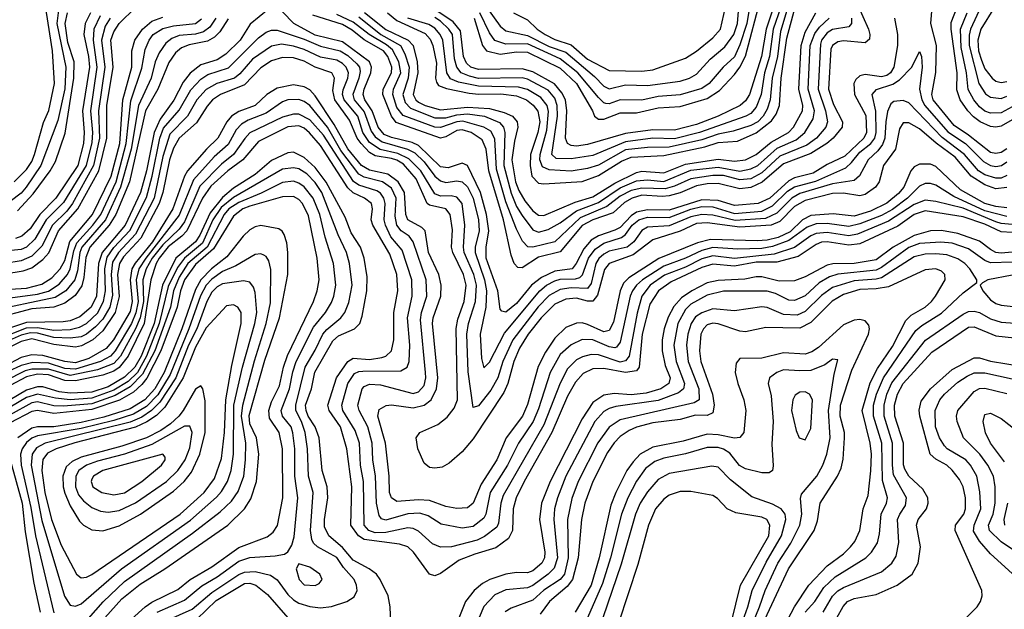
# Model space of a CAD drawing. Header units: inches. Extents: x 884549 to 1028252, y 526810 to 653624.
# Tile 242 of 256: x 911785 to 915401, y 600441 to 602605. Entities that reach past the tile are written whole.
import ezdxf

# ---------------------------------------------------------------- set-up
doc = ezdxf.new("R2010")
doc.units = ezdxf.units.IN
doc.header["$MEASUREMENT"] = 0
doc.layers.add('A9610', color=7, linetype='Continuous')

msp = doc.modelspace()

# ---------------------------------------------------------------- linework, layer by layer
at = {"layer": 'A9610', "color": 5}
for points, elevation in [([(911764.7, 602010), (911810, 602054.5), (911830, 602084.5), (911839.3, 602110), (911872.6, 602227.4), (911891.6, 602271.6), (911912.4, 602370), (911905, 602490), (911877.1, 602670), (911838.9, 602750), (911822.8, 602822.9), (911820.7, 602870), (911843.3, 602996.7), (911936.3, 603263.7), (911944.3, 603335.7), (911942.4, 603410), (911911.4, 603530), (911884.1, 603610), (911879.3, 603659.3), (911871, 603671), (911830, 603668), (911650, 603696.4)], 2340), ([(914839.5, 602710), (914901.9, 602570), (914907.7, 602550), (914906.3, 602533.7), (914890, 602519.7), (914810, 602526.6), (914790, 602523.8), (914770, 602510.3), (914764.1, 602495.9), (914755.1, 602350), (914773.3, 602293.3), (914807, 602230), (914805.5, 602210), (914772.9, 602170), (914749.5, 602150), (914690, 602114), (914590, 602075.2), (914511.2, 602008.8), (914470, 601989.3), (914430, 601983.7), (914350, 602003.2), (914310, 602002.1), (914270, 601995.2), (914210, 601969.7), (914170, 601958.5), (914144.3, 601955.7), (914070, 601960.9), (914033.9, 601950), (914006.6, 601933.4), (913964.1, 601895.9), (913890, 601870), (913850, 601849.4), (913770, 601753.3), (913690, 601733.5), (913630, 601694.3), (913614.9, 601694.9), (913600.6, 601710), (913590, 601740.9), (913562, 601870), (913507.2, 602050), (913498.4, 602130), (913483.1, 602163.1), (913442.7, 602190), (913410, 602200.3), (913390, 602197.7), (913350, 602174.1), (913329.8, 602170.2), (913167.9, 602227.9), (913150.1, 602250.1), (913118.4, 602330), (913120, 602350), (913150.1, 602410), (913151.1, 602430), (913136.6, 602470), (913121.1, 602490), (913050.2, 602530.2), (913005.7, 602565.8), (912970, 602586.9), (912861.5, 602621.5)], 2580), ([(911932.9, 602690), (911921.2, 602590), (911953.8, 602430), (911950.5, 602350.5), (911925.4, 602234.6), (911862.6, 602070), (911809.1, 601990), (911790, 601968.2), (911750, 601937.5)], 2360), ([(913453.8, 602610), (913484, 602510), (913498.8, 602490), (913550, 602478.5), (913610, 602486.5), (913650, 602485.4), (913770, 602426.6), (913829.9, 602369.9), (913889, 602270), (913896.1, 602250), (913910, 602239.2), (913930, 602240), (913990, 602262.5), (914050, 602262.8), (914130, 602281.6), (914210, 602285.7), (914310, 602315.8), (914355.5, 602344.5), (914410, 602402.9), (914430, 602430.3), (914450, 602470.9), (914508.1, 602690)], 2380), ([(912697.5, 602642.5), (912631.7, 602588.3), (912594.4, 602530), (912542.5, 602477.5), (912510, 602457.2), (912450, 602438.9), (912411.4, 602408.6), (912385, 602375), (912350.7, 602309.3), (912300.2, 602239.8), (912278.1, 602190), (912250.3, 602049.7), (912228.3, 601970), (912172.6, 601850), (912087.3, 601750), (912074.7, 601710), (912067, 601590), (912047.6, 601550), (912005.4, 601514.6), (911970, 601499.7), (911944.5, 601495.5), (911810, 601492.8), (911690, 601454.6)], 2620), ([(911730, 601671.9), (911797.5, 601682.5), (911830, 601693.8), (911870, 601724.1), (911891.5, 601748.5), (911926.8, 601830), (911998.8, 601910), (912075.3, 602050), (912104.4, 602170), (912105.4, 602290), (912128.7, 602430), (912119.7, 602530), (912130, 602560.1), (912150, 602590.5), (912210, 602649.5)], 2480), ([(913135.3, 602630), (913170, 602601.9), (913274.4, 602554.4), (913292.9, 602532.9), (913302.4, 602510), (913315.3, 602444.7), (913312.3, 602390), (913315, 602375), (913323.5, 602363.5), (913352.6, 602352.6), (913435.5, 602335.5), (913471.2, 602331.2), (913551.9, 602331.9), (913610, 602324.6), (913646.4, 602310), (913671.1, 602291.1), (913688.3, 602268.3), (913694.6, 602230), (913687.9, 602190), (913660.9, 602110), (913659.2, 602070), (913665.9, 602030), (913690, 602004.9), (913710, 602002.3), (913850, 602010.2), (913910, 602032.7), (913994.6, 602085.4), (914030, 602100.1), (914150, 602105.6), (914301.4, 602138.6), (914350, 602153.4), (914420.8, 602159.2), (914490, 602189.4), (914546.5, 602233.5), (914562.5, 602257.5), (914575.9, 602290), (914581.2, 602390), (914602.7, 602537.3), (914633.4, 602650)], 2480), ([(914605.7, 602650), (914578.7, 602561.3), (914567.4, 602470), (914548.9, 602390), (914541.5, 602310), (914530, 602276.4), (914515, 602250), (914495.8, 602230), (914470, 602215.7), (914404.8, 602195.2), (914350, 602184.8), (914290, 602163.3), (914170, 602136.9), (914090, 602135.5), (914010, 602126.8), (913910, 602070.6), (913870, 602057.9), (913810, 602048.9), (913730, 602053.3), (913705.2, 602065.2), (913695.7, 602090), (913696.2, 602110), (913721.3, 602198.7), (913727.3, 602267.3), (913722, 602290), (913699, 602319), (913650, 602347.9), (913617.3, 602357.3), (913470, 602360.3), (913395.9, 602375.9), (913367.5, 602387.5), (913353.9, 602410), (913339, 602530), (913329.4, 602550), (913310, 602573), (913287.1, 602587.1), (913210, 602610.6)], 2460), ([(914579.8, 602650), (914552.5, 602570), (914538.3, 602470), (914520, 602410), (914507.6, 602330), (914490, 602283.1), (914470, 602259.9), (914452.1, 602250), (914282.1, 602190), (914190, 602167.3), (914110, 602169.2), (914010, 602156.3), (913890, 602106.8), (913810, 602093.5), (913755.6, 602095.6), (913739.6, 602110), (913759.4, 602250), (913759.3, 602290), (913750, 602316.8), (913726.1, 602346.1), (913650, 602386.4), (913630, 602391.6), (913470, 602389.2), (913436.8, 602396.8), (913406, 602410), (913390.6, 602430.6), (913381.5, 602461.5), (913374.4, 602550), (913361.1, 602570), (913330, 602599.1), (913310, 602613.1)], 2440), ([(914553.9, 602650), (914526.6, 602570), (914509.1, 602470), (914464.6, 602330), (914450, 602306.3), (914430.5, 602289.5), (914350, 602250.5), (914270, 602220.1), (914190, 602199.1), (914110, 602200.1), (914010, 602187.1), (913870, 602146.5), (913830, 602140.6), (913810, 602142.4), (913796.6, 602150), (913789.2, 602169.2), (913794.6, 602270), (913788.9, 602310), (913776.1, 602336.1), (913749, 602369), (913670, 602412.8), (913630, 602424.7), (913470, 602421.9), (913441.9, 602430), (913425.4, 602445.4), (913414.2, 602470), (913403.2, 602563.2), (913377, 602597), (913310, 602641.5)], 2420), ([(914465, 602650), (914455.6, 602590), (914430, 602511.9), (914410, 602468.1), (914368.2, 602430), (914317.2, 602370), (914290, 602352.1), (914210, 602328.5), (914130, 602323), (914070, 602309.5), (913990.5, 602310.5), (913950, 602295.3), (913937.3, 602297.3), (913930, 602299.1), (913910, 602318.6), (913834.8, 602410), (913770, 602460.4), (913650, 602515.9), (913570, 602514.2), (913530, 602528.2), (913510, 602556.1), (913475.3, 602630)], 2360), ([(913499.6, 602650), (913550, 602581.2), (913570, 602563.8), (913650, 602546.6), (913730, 602506.6), (913790, 602485), (913896.3, 602396.3), (913930, 602360.1), (913950, 602350.6), (914010, 602366), (914090, 602362.9), (914210, 602378.7), (914245, 602390), (914270, 602405.2), (914320.4, 602459.6), (914374.7, 602505.3), (914407.1, 602550), (914420.9, 602590), (914425.6, 602650)], 2340), ([(913598.9, 602630), (913650, 602604.1), (913685.6, 602570), (913714.6, 602550), (913750, 602531.8), (913810, 602511.8), (913870, 602460.2), (913950, 602417.9), (914070, 602415.9), (914110, 602421), (914230, 602463.6), (914270, 602488.9), (914330, 602538.4), (914358.8, 602570), (914376.6, 602650)], 2320), ([(915410, 602130.2), (915390, 602117), (915370, 602113.1), (915350, 602117.1), (915270, 602181.4), (915216.4, 602216.4), (915139.6, 602310), (915134.6, 602330), (915149.6, 602410.4), (915151.4, 602510), (915131, 602590), (915136.2, 602650)], 2620), ([(915430, 602237.1), (915390, 602213.8), (915370, 602209.7), (915350, 602212.3), (915312.2, 602230), (915288.4, 602248.5), (915267.1, 602270), (915238.8, 602310), (915227.1, 602347.1), (915227.6, 602410), (915205.5, 602570), (915206.3, 602593.7), (915227.4, 602650)], 2580), ([(915322.9, 602670), (915276.9, 602570), (915271.8, 602548.2), (915271.6, 602510), (915307, 602370), (915331.9, 602331.9), (915350, 602320.1), (915390, 602315.9), (915410, 602323.6)], 2540), ([(915365.2, 602650), (915314.3, 602570), (915303.4, 602530), (915306.1, 602490), (915316.6, 602456.6), (915330, 602424.1), (915356.3, 602390), (915370, 602379.2), (915390, 602373.7), (915410, 602378)], 2520), ([(912505, 602610), (912483, 602577), (912460, 602560), (912430, 602552), (912370, 602546), (912343.9, 602536.1), (912321.6, 602518.5), (912296.9, 602483.1), (912282.6, 602450), (912267.3, 602390), (912220.8, 602290), (912194.7, 602130), (912155.2, 601990), (912099.5, 601870), (912012.9, 601770), (912006.1, 601750), (911997.6, 601682.4), (911987.2, 601650), (911954.3, 601610), (911915.3, 601584.7), (911670, 601533.6)], 2560), ([(912550, 602608), (912519.4, 602560.6), (912499.9, 602540.1), (912474.7, 602525.3), (912407.2, 602512.8), (912378.5, 602501.5), (912356.7, 602483.3), (912332.1, 602447.9), (912292.6, 602350), (912247.4, 602270), (912187.7, 602010), (912138, 601890), (912113.3, 601850), (912042.4, 601770), (912028.2, 601731.7), (912020.9, 601659.1), (912012.5, 601627.5), (911988, 601592), (911950, 601563.8), (911910.2, 601549.8), (911830, 601543.4), (911690, 601507.1)], 2580), ([(912080.7, 602619.3), (912057.4, 602570), (912054.5, 602530), (912067.9, 602430), (912044.4, 602270), (912051.7, 602190), (912050, 602153.7), (912029, 602070), (911946.2, 601933.8), (911881.8, 601870), (911841, 601799), (911810, 601770), (911790, 601761.6), (911730, 601755.3)], 2440), ([(912117.6, 602610), (912099.1, 602580.9), (912085.1, 602530), (912097.1, 602430), (912074.5, 602270), (912078.5, 602170), (912055.9, 602070), (911979.2, 601930), (911957.7, 601902.3), (911904.9, 601850), (911866.3, 601773.7), (911830, 601737.3), (911790, 601719.5), (911730, 601709.6)], 2460), ([(911750, 601616.3), (911810, 601619.2), (911866.4, 601633.6), (911902.5, 601657.5), (911933.9, 601690), (911950, 601721.5), (911969.5, 601790.5), (912051.8, 601890), (912121.1, 602030), (912152.4, 602150), (912163.9, 602310), (912196.1, 602430), (912197, 602490), (912207.7, 602530), (912235.6, 602570), (912270, 602598.8), (912310, 602613.5)], 2520), ([(911750, 601583.4), (911850, 601597.9), (911891.2, 601608.8), (911930, 601634.4), (911960.9, 601670), (911970.6, 601690), (911983.4, 601756.6), (911994.7, 601785.3), (912053.3, 601850), (912083, 601890), (912138.8, 602010), (912176.2, 602150), (912193, 602307), (912233, 602427), (912245.3, 602494.7), (912260.2, 602530), (912275.6, 602550), (912310, 602572), (912350, 602582.2), (912430, 602590.9), (912452.6, 602607.4)], 2540), ([(912044.8, 602630), (912024.9, 602590), (912020.3, 602550), (912038, 602470), (912041.6, 602430), (912015.4, 602270), (912021.9, 602190), (912019.5, 602150), (911998.4, 602070), (911918, 601950), (911858.4, 601890), (911822.7, 601837.3), (911793.2, 601810), (911770, 601801.8)], 2420), ([(911776.6, 601903.4), (911833.9, 601966.1), (911896.4, 602050), (911915.9, 602084.1), (911951.4, 602188.6), (911983.3, 602390), (911984.4, 602450), (911961.2, 602521.2), (911951.7, 602590), (911960.8, 602630)], 2380), ([(914997.3, 602610), (915009, 602550), (915008.4, 602510), (914995.1, 602430), (914982.8, 602410), (914970, 602400.3), (914950, 602394.9), (914890, 602403), (914870, 602398.7), (914855.5, 602384.5), (914848.8, 602370), (914850.6, 602330), (914892.9, 602252.9), (914894.3, 602190), (914885.2, 602170), (914815.7, 602104.3), (914750, 602072.9), (914698.6, 602041.4), (914630, 602023.9), (914610, 602013.5), (914540.4, 601950), (914496.4, 601930), (914410, 601922.3), (914350, 601940.7), (914290, 601943.7), (914170, 601905.6), (914090, 601906.8), (914050, 601898.4), (914030, 601884.7), (913990, 601842.5), (913970, 601831.6), (913910, 601811.9), (913884.2, 601795.8), (913856.2, 601763.8), (913829.1, 601710), (913814.2, 601690), (913750, 601681.3), (913701.2, 601658.8), (913664.3, 601630), (913610, 601562.7), (913570, 601531.8), (913555.5, 601535.5), (913550, 601542.3), (913540.8, 601610), (913497.9, 601730), (913497.8, 601770), (913507.3, 601830), (913499.5, 601890), (913476.6, 601970), (913430, 602069.9), (913410, 602077.7), (913358.8, 602061.2), (913330, 602064.8), (913250, 602142.4), (913225.9, 602154.1), (913150, 602172.1), (913123.8, 602183.7), (913101, 602210), (913079.6, 602270), (913052.7, 602310), (913046.8, 602330), (913050.3, 602350), (913074.9, 602410), (913076.8, 602430), (913069.7, 602450), (912970, 602523.1), (912870, 602547.6), (912791.8, 602590), (912750, 602633.6)], 2620), ([(914839.4, 602610), (914840.3, 602590), (914830, 602578.5), (914770, 602569), (914750, 602556.8), (914730, 602530), (914725.3, 602514.7), (914717.5, 602350), (914744.5, 602270), (914752.2, 602230), (914745.1, 602210), (914711.6, 602170), (914675.7, 602144.3), (914576.7, 602103.3), (914510, 602042.6), (914470, 602021.1), (914430, 602016.7), (914370, 602032.8), (914330, 602033), (914250, 602021.1), (914190, 601993.6), (914155.8, 601984.2), (914070, 601986.9), (914030, 601977.6), (913990, 601956.5), (913941, 601919), (913842.9, 601877.1), (913750, 601789.9), (913670, 601769.5), (913650.5, 601770.6), (913631.8, 601791.8), (913610, 601835.6), (913570, 601936.1), (913536, 602056), (913530, 602167.1), (913514.9, 602194.9), (913490, 602210), (913412.3, 602232.3), (913390, 602229.7), (913330, 602209.2), (913310, 602209.8), (913192.8, 602252.8), (913170, 602282.8), (913155.1, 602330), (913158.1, 602350), (913184.2, 602410), (913177.7, 602450), (913153.8, 602493.8), (913132.3, 602512.3), (913067.9, 602550), (913010, 602595.6), (912950, 602623.7)], 2560), ([(913030, 602614.6), (913110.7, 602550.7), (913183.4, 602510), (913199.8, 602479.8), (913215.7, 602430), (913211.5, 602390), (913191.4, 602330), (913200.3, 602300.3), (913219.6, 602279.6), (913310, 602244.7), (913350, 602244.1), (913390, 602255.5), (913430, 602259.1), (913491.9, 602250), (913547.3, 602227.3), (913562.2, 602210), (913566.5, 602190), (913563.1, 602070), (913590, 601967.6), (913610, 601919.1), (913630, 601885.6), (913670, 601833.9), (913690, 601825.1), (913725.7, 601834.3), (913770, 601858.7), (913830, 601902.8), (913910, 601933.7), (913990, 601987.2), (914050, 602013.1), (914090, 602016.8), (914150, 602011.2), (914250, 602051.8), (914350, 602063.6), (914430, 602049.3), (914470, 602056.8), (914495.3, 602070), (914566.3, 602133.7), (914636.1, 602163.9), (914668.9, 602190), (914699.1, 602240.9), (914704.3, 602270), (914680.8, 602350), (914687.7, 602510), (914705.5, 602554.5), (914722.6, 602577.4), (914757.5, 602610)], 2540), ([(913051.4, 602631.4), (913130, 602568), (913211.4, 602530), (913230.1, 602510), (913245.1, 602450), (913246.6, 602410), (913229.6, 602330), (913239.1, 602310), (913250, 602301.4), (913273.5, 602290), (913330, 602274.1), (913430, 602283.5), (913510, 602278.1), (913564, 602264), (913594.8, 602250), (913612.1, 602230), (913614.1, 602210), (913601.5, 602158.5), (913592.4, 602090), (913606.3, 602010), (913618.1, 601978.1), (913640.4, 601940.4), (913670, 601903.4), (913690, 601887.4), (913710, 601885.5), (913824.9, 601935.1), (913890, 601954.7), (913970, 602004.1), (914050, 602044.3), (914070, 602048.3), (914150, 602043.1), (914230, 602074.1), (914350, 602092.8), (914410, 602085.2), (914450.2, 602089.8), (914490, 602109.5), (914544.8, 602155.2), (914608.1, 602190), (914627.2, 602210), (914660.2, 602270), (914661.2, 602290), (914646.4, 602350), (914655.5, 602510), (914670, 602558.9), (914709, 602630)], 2520), ([(915430, 602285.1), (915390, 602262.5), (915350, 602261.7), (915330, 602269.4), (915310, 602284.9), (915288.7, 602310), (915268.5, 602348.5), (915262.3, 602410), (915243.1, 602503.1), (915240.6, 602570), (915264.3, 602630)], 2560), ([(911710, 601435.1), (911810, 601473.4), (911850, 601474.7), (911910, 601465), (911970, 601468.2), (912004, 601476), (912029.9, 601490.1), (912070, 601527.6), (912093, 601570), (912100.1, 601610), (912096.9, 601690), (912106.4, 601733.6), (912130, 601768), (912189.2, 601830.8), (912250, 601951.8), (912271.7, 602030), (912299.3, 602170), (912313.4, 602206.6), (912370, 602272.2), (912413, 602347), (912450, 602386.6), (912476.3, 602403.7), (912551.8, 602428.1), (912661.7, 602538.3), (912690, 602558.7), (912710, 602566.7), (912730, 602566.4), (912830, 602533.2), (912890, 602507), (912962, 602490), (912990, 602473.3), (913023.1, 602443.1), (913032.5, 602430), (913034.8, 602414.8), (913030.7, 602390), (913008.4, 602330), (913013.8, 602310), (913050, 602266.8), (913075.3, 602195.3), (913090, 602174.4), (913116, 602156), (913209.2, 602129.2), (913236.4, 602116.4), (913270, 602083.4), (913310, 602030.2), (913330, 602012.7), (913350, 602007.4), (913390, 602013.4), (913409.7, 602009.7), (913430, 601991), (913450.7, 601950), (913470.3, 601870), (913471.9, 601830), (913457.9, 601770), (913457.5, 601750), (913491.7, 601650), (913499.2, 601610), (913496.5, 601550), (913475.6, 601450), (913480.8, 601360.8), (913490, 601327.3), (913510, 601347.2), (913565.4, 601454.6), (913695.7, 601610), (913719.6, 601630), (913750, 601646.3), (913770, 601651.8), (913826.6, 601653.4), (913841.5, 601658.5), (913851.9, 601668.1), (913874.1, 601730), (913898, 601762), (913930, 601784.2), (913995, 601805), (914010, 601816.2), (914034.7, 601850), (914058.9, 601870), (914090, 601879.6), (914170, 601878.8), (914250, 601908.9), (914290, 601918.5), (914330, 601917.3), (914410, 601893.2), (914510, 601901.8), (914550, 601921.2), (914605.2, 601974.8), (914630, 601991.1), (914708.2, 602011.8), (914818.6, 602061.4), (914840, 602080), (914870, 602118), (914911.2, 602150), (914925.5, 602170), (914930, 602190), (914929.1, 602269.1), (914915.1, 602330), (914932.1, 602347.9), (914992, 602368), (915016.1, 602383.9), (915061.7, 602430), (915090, 602487.6), (915096.8, 602470), (915099.1, 602430), (915089.6, 602350), (915097.8, 602310), (915108.7, 602290), (915193.6, 602193.6), (915258.9, 602150), (915324.1, 602084.1), (915350, 602069.1), (915370, 602065.5), (915390.7, 602069.3), (915410, 602083.4)], 2640), ([(915410, 602033), (915390, 602023.6), (915370, 602022.7), (915330, 602035.7), (915306.8, 602050), (915255.1, 602110), (915172.4, 602172.4), (915050, 602299.4), (915030, 602308.2), (914995.5, 602304.5), (914984.2, 602295.8), (914972.2, 602267.8), (914965.3, 602230), (914962.3, 602170), (914953.8, 602146.2), (914936.5, 602123.5), (914900.7, 602090), (914868.7, 602031.3), (914850, 602014), (914770, 602002.1), (914650, 601966.4), (914620.7, 601950), (914565, 601895), (914524.5, 601875.5), (914412.5, 601867.5), (914330, 601887.4), (914290, 601890.1), (914250, 601881.1), (914170, 601848.5), (914090, 601843.2), (914070, 601830.5), (914040.1, 601790), (914015.6, 601770), (913950, 601754.9), (913930, 601744.4), (913912.1, 601727.9), (913901.2, 601710), (913883.2, 601636.8), (913870, 601618.7), (913810, 601620.7), (913770, 601614.3), (913730, 601592.3), (913689.4, 601550.6), (913595.7, 601430), (913559.4, 601350), (913540.4, 601290), (913514.6, 601245.4), (913470, 601187.8), (913450, 601181.7), (913432.3, 601312.3), (913426.6, 601450), (913433.5, 601490), (913458.6, 601570), (913462.2, 601630), (913452.3, 601670), (913417.4, 601750), (913414.5, 601770), (913419.4, 601850), (913409.3, 601930), (913390, 601952.8), (913370, 601957.9), (913330, 601957.5), (913310, 601965.5), (913257.5, 602050), (913214.5, 602094.5), (913173.8, 602113.8), (913108.3, 602128.3), (913070, 602154.1), (913045.5, 602190), (913026.7, 602250), (912976.5, 602310), (912970.7, 602330), (912973.1, 602346.9), (912990.4, 602390), (912992.2, 602410), (912983.9, 602430), (912970, 602444.1), (912950, 602455.7), (912890, 602467.6), (912830, 602495.3), (912790, 602507.9), (912745.8, 602514.2), (912710, 602507), (912640.3, 602459.7), (912593.7, 602406.3), (912573.2, 602390), (912509.1, 602370.9), (912470, 602348.6), (912434.9, 602310), (912401.5, 602250), (912336, 602184), (912310, 602102.3), (912278.1, 601950), (912210, 601817.2), (912147.3, 601750), (912125.7, 601714.3), (912120.5, 601670), (912126, 601594), (912115.9, 601550), (912090, 601506), (912063, 601477), (912030, 601450.5), (912010, 601440.5), (911970, 601435.5), (911910, 601438.1), (911850, 601454.1), (911824.7, 601455.3), (911790, 601446.7), (911690, 601402.5)], 2660), ([(915410, 601988.6), (915370, 601984.1), (915330, 601998.5), (915278.7, 602030), (915219.9, 602099.9), (915151, 602151), (915090, 602203.8), (915050, 602226.2), (915030, 602226.5), (915015.9, 602204.1), (915001.9, 602130), (914957.2, 602070), (914940.8, 602010), (914927.3, 601990), (914890, 601963), (914870, 601958), (914810, 601967.6), (914770, 601967.2), (914670, 601941.6), (914630, 601919.3), (914576, 601864), (914544.3, 601850), (914430, 601843.5), (914310, 601858.8), (914270, 601856.4), (914210, 601828.7), (914110, 601797), (914038.3, 601741.7), (913950, 601709.9), (913932.4, 601687.6), (913906.7, 601593.3), (913890, 601571.2), (913870, 601571.3), (913830, 601582.3), (913790, 601579.2), (913750, 601560.1), (913699.6, 601510), (913652.4, 601450), (913620.9, 601399.1), (913599.9, 601350), (913577.8, 601270), (913563, 601237), (913450, 601066.2), (913410, 601018.5), (913362.5, 600977.5), (913336.9, 600963.1), (913310, 600959.2), (913290, 600961.4), (913270, 600977.3), (913247.1, 601030), (913241, 601070), (913254, 601090), (913320.9, 601119.1), (913354.3, 601145.7), (913380.6, 601179.4), (913392.2, 601210), (913388.2, 601471.8), (913394.3, 601505.7), (913417, 601570), (913424.6, 601630), (913414.8, 601670), (913375, 601750), (913370.9, 601770), (913373.8, 601833.8), (913365.6, 601890), (913350, 601910.7), (913290, 601924.1), (913280.8, 601930), (913240.9, 602020.9), (913194.7, 602074.7), (913170, 602089.5), (913150, 602095.4), (913090, 602104.6), (913070, 602117.2), (913038.7, 602150), (913024.3, 602170), (912996.1, 602236.1), (912942.7, 602310), (912935.1, 602344.9), (912940.4, 602390), (912931.2, 602410), (912870, 602430.4), (912830, 602452), (912790, 602465.1), (912750, 602465.5), (912710, 602453.9), (912670, 602428.5), (912610, 602365.4), (912522.9, 602330), (912492.9, 602310), (912472.9, 602287.1), (912434.3, 602225.7), (912370, 602169.9), (912350, 602133.4), (912334.8, 602090), (912310.7, 601970), (912297.5, 601930), (912230, 601803.4), (912166.2, 601733.8), (912151, 601710), (912144.4, 601670), (912150.7, 601589.3), (912135.9, 601530), (912090, 601463.3), (912053, 601430), (912012, 601408), (911990, 601403.3), (911910, 601413), (911830, 601432.9), (911790, 601423.1), (911710, 601383.5)], 2680), ([(915410, 601914.7), (915370, 601918.9), (915330, 601930.6), (915240.1, 601980.1), (915150, 602066.4), (915130, 602074.8), (915090, 602075), (915070, 602064.8), (915057.4, 602050), (915032.2, 601990), (915012.7, 601967.3), (914969.3, 601930.7), (914910, 601901.6), (914850, 601883.8), (914771.9, 601891.9), (914690, 601886.6), (914659.6, 601870), (914614, 601826), (914570, 601804.9), (914530, 601795.5), (914492.8, 601792.8), (914322, 601798), (914274.7, 601785.3), (914132.2, 601727.8), (914022.3, 601657.7), (914002.4, 601637.6), (913990.7, 601610), (913965.3, 601494.7), (913950, 601463.5), (913930, 601459.4), (913870, 601486.5), (913850, 601491.6), (913830, 601490.7), (913790, 601474.6), (913750, 601435.9), (913715.7, 601384.3), (913688.7, 601331.3), (913650, 601192.8), (913631.6, 601150), (913571.2, 601070), (913537.2, 600990), (913479.8, 600900.2), (913450, 600830), (913430, 600813.1), (913390, 600811.1), (913350, 600818.1), (913290, 600839.8), (913250, 600843.1), (913170, 600836.8), (913150.2, 600850.2), (913143, 600870), (913142.1, 600930), (913128.3, 601050), (913099.7, 601150), (913105.4, 601174.6), (913130.7, 601189.3), (913150, 601191.3), (913230, 601180.3), (913270, 601189.8), (913295.5, 601210), (913315.3, 601250), (913319.9, 601290), (913301.5, 601490), (913303.9, 601510), (913331.1, 601590), (913333.1, 601630), (913323.8, 601670), (913286.2, 601750), (913273.4, 601830), (913261.8, 601841.8), (913210, 601870.4), (913202.5, 601890), (913197.9, 601970), (913175.1, 602010), (913137.2, 602037.2), (913070, 602052.3), (913040.6, 602070), (912990, 602130.4), (912940.3, 602220.3), (912870, 602324.8), (912850, 602347.7), (912830, 602358.6), (912790, 602365.8), (912730, 602353.8), (912692, 602330), (912650.2, 602289.8), (912590, 602267.8), (912562.3, 602250), (912545, 602230), (912512.6, 602170), (912470.3, 602129.7), (912401.4, 602050), (912389.8, 602030), (912347.3, 601910), (912272.3, 601790), (912208.3, 601711.7), (912197, 601690), (912190.8, 601650), (912197.6, 601570), (912190, 601534.1), (912129.7, 601430.3), (912102.6, 601397.4), (912038.8, 601361.2), (911990, 601345.9), (911950, 601349.8), (911870, 601372.8), (911830, 601374.6), (911790, 601364.5), (911730, 601333.1)], 2720), ([(915410, 601882.5), (915330, 601903.1), (915215.2, 601955.2), (915150, 601997.1), (915130, 602003.5), (915110, 602003.3), (915090, 601993.9), (915045.7, 601950), (914990, 601907.6), (914950, 601885.9), (914870, 601855.8), (914830, 601846.1), (914750, 601856.9), (914710, 601855.9), (914676.6, 601843.4), (914610, 601794.6), (914550, 601772.3), (914510, 601765.2), (914422.5, 601762.5), (914330, 601768.3), (914290, 601757.8), (914230, 601729.5), (914150, 601700.7), (914072.6, 601650), (914049.8, 601630), (914035.2, 601610), (914027.3, 601590), (913990, 601420.6), (913976.6, 601403.4), (913970, 601400.3), (913950, 601404.2), (913890, 601429.2), (913850, 601431.3), (913810, 601412), (913770, 601376.3), (913732.7, 601310), (913690, 601176.3), (913670.5, 601130), (913617.1, 601050), (913576.7, 600970), (913513.3, 600870), (913496.8, 600790), (913490, 600775.5), (913450, 600744.9), (913410, 600738.3), (913333.2, 600753.2), (913284.5, 600784.5), (913253.9, 600793.9), (913210, 600790.7), (913130, 600767.8), (913113.3, 600773.3), (913104.9, 600784.9), (913094.8, 600830), (913091.4, 600930), (913082.3, 600990), (913079.8, 601050), (913063.1, 601110), (913032, 601170), (913026.8, 601190), (913042.9, 601250), (913050, 601258.7), (913070, 601266.7), (913110, 601264.5), (913230, 601232.9), (913250, 601239.3), (913270, 601262.3), (913276.3, 601290), (913275.7, 601310), (913256.3, 601503.7), (913260.3, 601530), (913279.9, 601590), (913278.1, 601650), (913229.4, 601790), (913215, 601810), (913186.3, 601830), (913169.5, 601850), (913163.7, 601883.7), (913167.3, 601950), (913150, 601986.7), (913117.1, 602010), (913050, 602026.1), (913030, 602037.3), (912964.3, 602124.3), (912915.8, 602210), (912850, 602289.4), (912830, 602304.4), (912810, 602311.3), (912770, 602310.2), (912750, 602303.5), (912690, 602261.7), (912623.9, 602236.1), (912599, 602221), (912580.1, 602199.9), (912550, 602146.8), (912499, 602101), (912423.7, 602016.3), (912370, 601887.5), (912247.8, 601730), (912222.4, 601690), (912212.9, 601650), (912219.4, 601570), (912211.7, 601528.3), (912194.9, 601490), (912135.9, 601390), (912118, 601370), (912081.2, 601350), (911990, 601321.6), (911950, 601324.1), (911890, 601344.4), (911833.6, 601346.4), (911790, 601335.4), (911710, 601298.8)], 2740), ([(915430, 601853.4), (915390, 601856.3), (915370, 601862.4), (915250, 601912.6), (915150, 601938), (915110, 601942.6), (915070, 601925.8), (914975.3, 601864.7), (914862.4, 601817.6), (914830, 601811), (914750, 601823.8), (914710, 601819.7), (914690, 601810.8), (914630, 601768.3), (914556.1, 601743.9), (914410, 601728.7), (914330, 601737.5), (914290, 601726.7), (914230, 601696.1), (914152.6, 601667.4), (914100.4, 601630), (914069.8, 601590), (914052, 601528), (914023.6, 601370), (914010, 601352.1), (913990, 601348.3), (913910, 601374.2), (913883.8, 601376.2), (913852.1, 601367.9), (913830, 601356.5), (913797, 601323), (913769.3, 601270.7), (913710, 601118.4), (913561, 600859), (913551.3, 600830), (913543.6, 600756.4), (913537.1, 600742.9), (913492.1, 600707.9), (913465.2, 600694.8), (913370.3, 600670.3), (913330, 600668.5), (913301, 600681), (913250, 600727.7), (913230, 600737.6), (913210, 600740.4), (913130, 600722.9), (913090, 600721.4), (913066.5, 600730), (913050.2, 600750), (913047.3, 600910), (913036.1, 600970), (913032.3, 601050), (913017, 601097), (912971.5, 601170), (912967.9, 601190), (912989.4, 601270), (913014.3, 601305.7), (913030, 601313.5), (913045.1, 601314.9), (913184.5, 601315.5), (913207.5, 601330), (913214.8, 601350), (913217.1, 601410), (913209.5, 601510), (913226.7, 601590), (913225.5, 601650), (913190, 601759), (913147.9, 601807.9), (913128.5, 601850), (913123.4, 601870), (913127.5, 601930), (913122.7, 601950), (913110, 601967.4), (913096.1, 601976.1), (913030, 601997), (913011.1, 602011.1), (912900.4, 602180.4), (912850, 602237.6), (912810, 602257.6), (912790, 602258.2), (912750, 602246.8), (912630.5, 602189.5), (912611.2, 602168.8), (912570.6, 602110), (912525.5, 602074.5), (912446.7, 601993.3), (912390, 601862.9), (912370, 601835.5), (912310, 601778.9), (912271.8, 601730), (912248.7, 601690), (912237.5, 601650), (912238.9, 601570), (912227.3, 601510), (912210, 601470), (912155, 601370), (912130, 601343.3), (912070, 601319.7), (911970, 601298.3), (911890, 601322.6), (911830, 601322.1), (911804.6, 601315.4), (911730, 601278.5)], 2760), ([(915430, 601823.6), (915390, 601826.2), (915330, 601854.5), (915250, 601881.3), (915110, 601902.6), (915070, 601890.3), (915010, 601846.8), (914870, 601782.5), (914830, 601776.7), (914750.7, 601789.3), (914730, 601787.6), (914710, 601779.8), (914644.4, 601735.6), (914565.2, 601714.8), (914490, 601715.3), (914410, 601699.7), (914330, 601707), (914290, 601694.6), (914177.4, 601642.6), (914130.9, 601609.1), (914099.5, 601560.5), (914071.5, 601450), (914059.9, 601330), (914050, 601316.6), (914010, 601309.3), (913930, 601324.6), (913890, 601323.6), (913854, 601306), (913825.9, 601274.1), (913797.3, 601222.7), (913739.7, 601090), (913637.8, 600910), (913608.5, 600850), (913597.5, 600810), (913594.4, 600730), (913579.8, 600700.2), (913533.9, 600666.1), (913456.5, 600643.5), (913399.3, 600620.7), (913330, 600572.9), (913310, 600564.3), (913289.6, 600569.6), (913230.9, 600650), (913209.9, 600669.9), (913180, 600680), (913050, 600697), (913029.2, 600710), (913001.3, 600750), (913004.6, 600890), (912986.5, 601030), (912962.8, 601110), (912921.2, 601170), (912916.9, 601190), (912948, 601290), (912990, 601350.1), (913010, 601361.9), (913070, 601358.2), (913114.9, 601365.1), (913130, 601370.1), (913150.3, 601390), (913158.3, 601430), (913159.1, 601530), (913173.8, 601610), (913169.4, 601670), (913144.2, 601744.2), (913082.1, 601850), (913075.6, 601870), (913081, 601910), (913076.5, 601930), (913051.3, 601950), (913010, 601969.8), (912990, 601988), (912890, 602142.4), (912849.7, 602189.7), (912830, 602206.1), (912810, 602214.8), (912770, 602211.7), (912662.3, 602157.7), (912604.2, 602090), (912549.7, 602050.3), (912486.8, 601993.2), (912456.7, 601950), (912398.8, 601830), (912380.7, 601810), (912330, 601770.7), (912297.4, 601730), (912285.5, 601710), (912266.5, 601650), (912242.2, 601490), (912183, 601370), (912150, 601328.6), (912130, 601315.2), (912090, 601299.6), (911990, 601279.7), (911950, 601280.4), (911890, 601301.6), (911850, 601303.5), (911810, 601293.7), (911750, 601262.4)], 2780), ([(913147.8, 600387.8), (913145.7, 600450), (913137.8, 600490), (913109.1, 600550), (913094.9, 600570), (913068.7, 600590), (913010, 600620.9), (912970, 600667.6), (912919.9, 600710), (912903.8, 600743.8), (912903.7, 600770), (912916.3, 600850), (912914.4, 600890), (912895.8, 600950), (912884.1, 601070), (912869.7, 601110), (912844.5, 601150), (912836.6, 601170), (912835, 601190), (912856, 601250), (912868.3, 601311.7), (912934.4, 601425.6), (912955.6, 601444.4), (913015, 601470), (913033.6, 601490), (913042.9, 601517.1), (913060.2, 601610), (913061.3, 601661.3), (913050.5, 601730), (913036.4, 601770), (913002.4, 601822.4), (912980.3, 601880.3), (912910, 602008.7), (912870, 602062.5), (912830, 602098.4), (912790, 602118.9), (912770, 602116.2), (912710, 602087.9), (912650, 602036.5), (912570, 601986.3), (912530, 601952.6), (912484.2, 601895.8), (912446.4, 601813.6), (912430.8, 601790), (912357.8, 601730), (912309.6, 601630), (912279, 601490), (912230.6, 601370), (912208.1, 601330), (912170, 601292.2), (912110, 601257.8), (912050, 601238.1), (911970, 601233.7), (911930, 601238.9), (911870, 601257.3), (911850, 601257.2), (911810, 601244.7), (911750, 601209.7)], 2820), ([(912290, 600383.7), (912418.5, 600441.5), (912490, 600503.1), (912590, 600568.5), (912610, 600576.6), (912650, 600579.7), (912706.4, 600566.4), (912730, 600548.6), (912770, 600495.1), (912790, 600475.5), (912810, 600463.8), (912850, 600450.8), (912890, 600446.2), (912930, 600451.7), (912986.9, 600470), (913013.1, 600486.9), (913023.9, 600510), (913022.4, 600530), (913012.7, 600550), (912974.2, 600594.2), (912950, 600631.6), (912879, 600670), (912863.9, 600683.9), (912857.2, 600697.2), (912852.4, 600730), (912862.7, 600870), (912845.9, 600930), (912841.3, 601030), (912832.7, 601090), (912819.5, 601130), (912799.2, 601170), (912798.7, 601190), (912833.2, 601330), (912870, 601391.8), (912897.8, 601450), (912912.5, 601467.5), (912964.2, 601510), (912979.2, 601530), (912993.2, 601566.8), (913005.8, 601630), (912996.1, 601710), (912985.4, 601750), (912954.8, 601814.8), (912894.5, 601970), (912870, 602007), (912839.3, 602039.3), (912810, 602056.9), (912790, 602061.2), (912750, 602056.5), (912570, 601952.3), (912525.2, 601914.8), (912494.7, 601870), (912455.9, 601784.1), (912390.2, 601729.8), (912364.9, 601695.1), (912330, 601624.9), (912296.5, 601490), (912250.8, 601370), (912217, 601310), (912182.6, 601277.4), (912130, 601245.1), (912050, 601215.6), (911969.6, 601209.6), (911915.9, 601215.9), (911850, 601230.6), (911810, 601218.2), (911750, 601182.5)], 2840), ([(912290, 600430.5), (912390, 600473.9), (912453.3, 600526.7), (912510, 600560.3), (912590, 600617.2), (912630, 600630.6), (912722.8, 600637.2), (912756.8, 600643.2), (912770, 600651.3), (912784.1, 600675.9), (912792.8, 600707.2), (912806.6, 600850), (912794.8, 600930), (912795.3, 601030), (912788.3, 601088.3), (912781.8, 601110), (912750.3, 601150), (912744.9, 601170), (912776.2, 601250), (912787.7, 601312.3), (912800, 601350), (912864.1, 601475.9), (912907.8, 601530), (912930, 601566.8), (912939.1, 601590), (912945.8, 601630), (912937.2, 601710), (912906.8, 601806.8), (912886.7, 601890), (912862.9, 601950), (912830, 601991.7), (912810, 602005.2), (912790, 602011.5), (912750, 602006.9), (912672, 601968), (912590, 601934.3), (912553.4, 601910), (912535.3, 601890), (912473.7, 601770), (912402.4, 601710), (912370, 601659.4), (912349.4, 601610), (912339, 601550), (912280.7, 601390), (912236.4, 601303.6), (912190, 601257), (912134.9, 601225.1), (912050, 601194.5), (911946.2, 601186.2), (911910, 601188), (911850, 601202.5), (911830, 601198.8), (911750, 601155.1)], 2860), ([(912195.4, 600404.6), (912245.6, 600450), (912270, 600467), (912366, 600514), (912410.7, 600550), (912490, 600596.7), (912590, 600668.2), (912693.5, 600706.5), (912715.7, 600724.3), (912732.1, 600747.9), (912751.3, 600850), (912749.5, 601030), (912737.6, 601090), (912702.8, 601142.8), (912700, 601170), (912710, 601202.8), (912738.7, 601261.3), (912753.4, 601330), (912768.2, 601371.8), (912863.8, 601570), (912877.4, 601610), (912884.4, 601650), (912877.1, 601730), (912845.1, 601885.1), (912823, 601930), (912810, 601944.3), (912790, 601955.5), (912750, 601954.5), (912630, 601919.9), (912603.9, 601910), (912570, 601883.4), (912496.3, 601763.7), (912430, 601705.9), (912390, 601650.2), (912375.5, 601610), (912363, 601550), (912303.4, 601390), (912251.4, 601288.5), (912234, 601266), (912202.2, 601237.8), (912151.2, 601208.8), (912050, 601174.7), (911910, 601159.3), (911850, 601170.6), (911830, 601166.7), (911750, 601125.5)], 2880), ([(912098, 600410), (912160.5, 600479.5), (912226.9, 600533.1), (912317.3, 600590), (912549.1, 600750), (912609.9, 600810), (912634.2, 600845.8), (912654.4, 600910), (912662.5, 601010), (912654.6, 601070), (912630, 601121.4), (912627.4, 601152.6), (912684.6, 601355.4), (912738.9, 601510), (912769.6, 601669.6), (912769.9, 601750), (912765.6, 601785.6), (912756.4, 601816.4), (912749, 601829), (912736.9, 601836.9), (912670, 601849), (912650, 601844.8), (912630, 601833.3), (912605.2, 601810), (912545.1, 601734.9), (912489.4, 601690), (912449.5, 601650.5), (912430, 601614.2), (912380, 601470), (912315.2, 601310), (912281.5, 601250), (912244.3, 601210), (912190, 601176.5), (912093.6, 601146.4), (912010, 601126.4), (911910, 601111), (911850, 601110.8), (911830, 601105.3), (911777.8, 601070)], 2920), ([(915430, 601751.9), (915390, 601747.7), (915370, 601750.8), (915350, 601760.8), (915310, 601792.4), (915230, 601820.4), (915170, 601830.7), (915130, 601829.2), (915070, 601812.1), (914993.3, 601770), (914930, 601723), (914849.6, 601709.6), (914771.4, 601708.6), (914750, 601704.1), (914670, 601660.9), (914630, 601646.4), (914574.6, 601645.4), (914510, 601660.5), (914490, 601660.7), (914448, 601652), (914350, 601647.4), (914310, 601639), (914253.9, 601610), (914215.9, 601584.1), (914187.5, 601552.5), (914166.8, 601513.2), (914152.2, 601470), (914145, 601430), (914144.1, 601390), (914155.9, 601335.9), (914174, 601290), (914169, 601270), (914139, 601250), (914085.5, 601234.5), (914030, 601227.6), (913967.6, 601232.4), (913930, 601226.9), (913890, 601199.6), (913850, 601140.1), (913733.1, 600910), (913701.6, 600830), (913694.5, 600770), (913713.5, 600650), (913711.8, 600630), (913702.7, 600610), (913670, 600581.5), (913650, 600575.3), (913610, 600575.4), (913570, 600569.4), (913510.9, 600550), (913484.6, 600535.4), (913453.6, 600510), (913422.2, 600470), (913390.5, 600390)], 2820), ([(915430, 601714.8), (915350, 601712.1), (915330, 601721.2), (915270, 601763.3), (915210, 601784.5), (915168.4, 601788.4), (915090, 601783.4), (915050, 601768), (914950, 601695), (914930, 601686), (914790, 601670.7), (914758.6, 601661.4), (914721.5, 601638.5), (914670, 601591.5), (914630, 601573.7), (914610, 601575.8), (914560.2, 601600.2), (914530, 601608), (914370, 601608.7), (914310, 601593.2), (914250, 601560.1), (914230, 601541.5), (914202.1, 601490), (914187.5, 601410), (914195.7, 601350), (914225.9, 601270), (914222.7, 601250), (914205, 601235), (914130, 601206.6), (913974.8, 601185.2), (913950, 601177.9), (913930, 601166.4), (913897.3, 601130), (913791.1, 600930), (913759.7, 600850), (913749.5, 600810), (913746.5, 600770), (913759.7, 600630), (913747.8, 600592.2), (913726.3, 600570), (913670, 600528.7), (913650, 600519.9), (913570, 600511.8), (913530, 600494.6), (913489.3, 600450.7), (913441.1, 600338.9)], 2840), ([(912010, 600376.5), (912091.5, 600468.5), (912170, 600542.6), (912419.9, 600720.1), (912521.3, 600798.7), (912562.1, 600837.9), (912587, 600873), (912607.9, 600930), (912614.1, 600990), (912615, 601050), (912599.9, 601150), (912604.2, 601190), (912646.7, 601353.3), (912690, 601490), (912705.4, 601565.4), (912707.5, 601687.5), (912699.4, 601719.4), (912690, 601735.7), (912680.9, 601740.9), (912670, 601745.5), (912650, 601742.5), (912578.9, 601701.1), (912530, 601680.4), (912490, 601652.3), (912469.7, 601630.3), (912448.5, 601591.5), (912406.3, 601470), (912337.4, 601302.6), (912291.7, 601228.3), (912250, 601185.1), (912202.9, 601157.1), (912130, 601134), (912010, 601105), (911850, 601077.7), (911830, 601069.3), (911810, 601053.5), (911793.5, 601030), (911788.2, 601010), (911790.6, 600970), (911825.5, 600814.5), (911842.6, 600710), (911910, 600428)], 2940), ([(914669.7, 600430), (914704.6, 600470), (914738.7, 600521.3), (914780.3, 600559.7), (914892.2, 600630), (914913.6, 600650), (914934.9, 600685.1), (914942.7, 600717.3), (914948.9, 600790), (914968.1, 600830), (914972, 600850), (914953.9, 600913.9), (914950.8, 601050), (914920.4, 601150), (914920.9, 601190), (914931.6, 601230), (914957.6, 601290), (915076.2, 601463.8), (915097.7, 601482.3), (915170, 601527.2), (915250, 601602.5), (915299.5, 601640.5), (915300.4, 601650), (915274.8, 601690), (915255.6, 601710), (915230, 601727.3), (915190, 601741.5), (915150, 601745.6), (915110, 601743.7), (915070, 601733.8), (914950, 601657.2), (914930, 601651.8), (914850, 601645.8), (914770, 601621.7), (914730, 601592.1), (914670, 601533.2), (914640, 601520), (914590, 601522.4), (914530, 601548.9), (914510, 601550.8), (914410, 601536.1), (914330, 601543.3), (914290, 601529.4), (914266.3, 601513.7), (914250.3, 601490), (914238.3, 601450), (914233.7, 601410), (914240.5, 601350), (914279.2, 601250), (914279.7, 601210), (914261.7, 601198.3), (913990, 601136), (913950, 601109.5), (913907.7, 601052.3), (913835.3, 600910), (913812.4, 600847.6), (913797.2, 600770), (913799.1, 600630), (913785.2, 600570), (913770, 600550), (913710, 600511.3), (913670, 600474.7), (913590, 600445.3), (913568.3, 600431.7)], 2860), ([(914557.1, 600310), (914630.4, 600449.6), (914683.5, 600530), (914750, 600599.9), (914810, 600644.7), (914836, 600670), (914851.6, 600690), (914870.3, 600730), (914882.1, 600810), (914901.4, 600858.6), (914910.8, 600949.2), (914912.7, 601010), (914908.8, 601050), (914878.4, 601170), (914908.4, 601271.6), (914934.9, 601325.1), (914990, 601405.2), (915039.5, 601500.5), (915059.5, 601520.5), (915110.9, 601550), (915133.7, 601570), (915148, 601590), (915183.7, 601650), (915182.9, 601670), (915170, 601681.8), (915149.9, 601689.9), (915110, 601686.8), (914975.6, 601624.4), (914930, 601616.7), (914870, 601614.6), (914810, 601595.6), (914768.3, 601571.7), (914690, 601493.2), (914650, 601472.5), (914525, 601475), (914450, 601459.4), (914430, 601461.6), (914350, 601489), (914330, 601490.8), (914310, 601484.2), (914295.8, 601470), (914286.9, 601450), (914281.4, 601390), (914286.7, 601350), (914328.9, 601230), (914335, 601190), (914330, 601161.8), (914310, 601152.1), (914267, 601153), (914210, 601137.8), (914110, 601124.7), (914050, 601109.3), (914022.7, 601097.3), (913990, 601074.7), (913968.1, 601051.9), (913943.8, 601016.2), (913889.8, 600910), (913860.6, 600830), (913847.6, 600770), (913835.5, 600630), (913814.5, 600550), (913794.9, 600525.1), (913730.1, 600470), (913696.7, 600423.3)], 2880), ([(915430, 601666.7), (915340.3, 601650), (915320.5, 601639.5), (915312.7, 601630), (915321.7, 601610), (915350, 601576.9), (915370, 601563.3), (915390, 601556.7), (915530, 601541.1)], 2860), ([(914735.5, 600430), (914770.3, 600489.7), (914790, 600509.1), (914810, 600521.2), (914950, 600578.5), (914987.7, 600610), (915003.8, 600636.2), (915013.8, 600686.2), (915009.3, 600770), (915017.3, 600790), (915038.7, 600821.3), (915041.7, 600850), (914994.4, 600934.4), (914990.2, 600970), (914990.6, 601050), (914959.4, 601150), (914959.2, 601190), (914969.4, 601230.6), (914988.4, 601271.6), (915111.7, 601428.3), (915250, 601523.4), (915270, 601533.6), (915290, 601534.9), (915310, 601529.8), (915350, 601507.3), (915390, 601494.5), (915510, 601486.5)], 2840), ([(914494.4, 600345.6), (914608.1, 600590), (914703.1, 600730), (914714.8, 600765.2), (914724.4, 600830), (914788.8, 600930), (914801.4, 600958.6), (914808.6, 600991.4), (914814.5, 601070), (914813.7, 601090), (914798.4, 601150), (914799.1, 601190), (914841.2, 601318.8), (914902.3, 601450), (914906.3, 601470), (914903.4, 601483.4), (914890, 601499.9), (914870, 601504.2), (914850, 601501.8), (914810, 601484.8), (914718.6, 601401.4), (914694.1, 601385.9), (914670, 601377.4), (914590, 601381.8), (914510, 601363), (914430, 601360.7), (914416.2, 601343.8), (914412.9, 601310), (914422.1, 601270), (914444.7, 601210), (914451.8, 601170), (914444.3, 601090), (914430, 601071.3), (914410, 601068.8), (914350, 601080.8), (914310, 601083.1), (914221.5, 601058.5), (914110, 601036.3), (914063.5, 601010), (914037.4, 600982.6), (914014.9, 600950), (913974.5, 600870), (913956.4, 600823.6), (913913.5, 600630), (913883.1, 600530), (913824.3, 600430)], 2920), ([(914785.4, 600410), (914808.8, 600451.2), (914825.6, 600470), (914850, 600481), (914930, 600495.8), (915007, 600530), (915062, 600570), (915084.6, 600610), (915092.6, 600670), (915078.7, 600750), (915084.3, 600770), (915115.3, 600810), (915121.2, 600830), (915119.5, 600850), (915101.3, 600881.3), (915050, 600929.5), (915035.1, 600955.1), (915030.8, 600970.8), (915030.8, 601050), (914999.5, 601150), (914998.2, 601190), (915008.4, 601230), (915030, 601269.1), (915135, 601385), (915270, 601475.7), (915290, 601477.3), (915370, 601444.3), (915530, 601426.9)], 2820), ([(914452.6, 600330), (914502.4, 600450), (914522.1, 600510), (914569, 600610), (914617, 600683), (914649.4, 600750), (914657.5, 600790), (914652.8, 600847.2), (914656, 600864), (914712.3, 600930), (914734.8, 600970), (914749.2, 601010), (914761, 601070), (914755.5, 601170), (914775.8, 601304.2), (914790, 601356), (914770, 601359.4), (914742.4, 601337.6), (914690, 601317.8), (914650, 601315.4), (914590, 601319.5), (914565.2, 601310), (914539.2, 601290), (914533.2, 601270), (914544.3, 601224.2), (914551.6, 601130), (914546.9, 601046.9), (914552.2, 600967.8), (914549.3, 600950.7), (914537.9, 600942.1), (914510, 600942.2), (914450, 600956), (914428.1, 600968.1), (914393.4, 601013.4), (914370, 601028.7), (914350, 601034.4), (914310, 601035.2), (914230, 601011.3), (914150, 600995), (914117.3, 600982.7), (914083, 600957), (914050, 600910.9), (914017.7, 600850), (913994.6, 600790), (913955, 600630), (913924.8, 600535.2), (913861.5, 600390)], 2940), ([(915260.3, 600410), (915301.5, 600450), (915314, 600470), (915320.2, 600490), (915318.6, 600510), (915220.3, 600730), (915221.2, 600750), (915252.2, 600790), (915258.5, 600810), (915258.3, 600850), (915250, 600890), (915237, 600917), (915210, 600951.3), (915189.3, 600970), (915150, 600991.3), (915129, 601010), (915090.7, 601150), (915088.3, 601171.7), (915095.7, 601204.3), (915130.3, 601250), (915210, 601321.3), (915290, 601363.7), (915310, 601363.6), (915350, 601351), (915470, 601331.4)], 2780), ([(915430, 600572), (915350, 600644.5), (915310, 600690.8), (915288.2, 600728.2), (915289.7, 600750), (915314.4, 600810), (915311.7, 600871.7), (915299.5, 600930), (915276.7, 600970), (915259.5, 600990), (915191.4, 601030), (915181, 601041), (915162.8, 601070), (915147.8, 601110), (915147.3, 601170), (915164.5, 601210), (915181.8, 601230), (915230, 601274.5), (915264, 601296), (915290, 601308.5), (915330, 601308.1), (915430, 601286.5)], 2760), ([(915476, 600630), (915390, 600688.9), (915346.2, 600730), (915342.8, 600750), (915359.8, 600790), (915367.3, 600830), (915367.3, 600890), (915361.5, 600930), (915340.3, 600970), (915310.5, 601010.5), (915250.9, 601070), (915227.6, 601130), (915225.4, 601150), (915230.4, 601170), (915290, 601239.8), (915310, 601251.6), (915330, 601252.1), (915410, 601232.5)], 2740), ([(915402.2, 600982.2), (915350.3, 601050), (915331.5, 601088.5), (915323.7, 601130), (915330, 601155.2), (915350, 601160.5), (915390, 601141.3), (915530, 601030.4)], 2720), ([(911749.5, 600990), (911793.3, 600830), (911805.3, 600725.3), (911836.4, 600536.4), (911859.9, 600430)], 2920), ([(914416.2, 600330), (914458.9, 600450), (914474.7, 600510), (914526.4, 600613.6), (914582.7, 600710), (914599.2, 600770), (914596.2, 600790), (914581.2, 600810), (914550, 600826.4), (914473.3, 600853.3), (914395.9, 600915.9), (914350, 600962.5), (914326.4, 600966.4), (914170, 600939.3), (914130, 600916.9), (914090, 600872.3), (914063.1, 600830), (914046.3, 600790), (913994, 600606), (913925.9, 600410)], 2960), ([(914397.5, 600390), (914432.5, 600530), (914535.7, 600710), (914539.5, 600750), (914528.2, 600770), (914510, 600779.2), (914415, 600795), (914383.1, 600810), (914347.3, 600847.3), (914330, 600858.6), (914250, 600872.7), (914210, 600872.8), (914170, 600859.5), (914150, 600844.9), (914120.3, 600810), (914093.8, 600750), (914054.5, 600605.5), (913984.6, 600390)], 2980), ([(915402.4, 600750), (915400.3, 600770), (915413.4, 600830)], 2720), ([(912435.1, 600404.9), (912506.5, 600473.5), (912610, 600536.1), (912630, 600537.4), (912652.3, 600530), (912695.3, 600495.3), (912769.3, 600409.3)], 2820)]:
    msp.add_lwpolyline(points, dxfattribs=dict(at, elevation=elevation))
for points, elevation in [([(912606.4, 601646.4), (912530, 601635.4), (912510, 601624.8), (912490, 601604.1), (912472.6, 601570), (912434.9, 601470), (912404.3, 601410), (912358.1, 601290), (912298.9, 601201.1), (912269.1, 601170), (912233.9, 601146.1), (912190, 601127.6), (911878.3, 601050), (911846.9, 601033.1), (911830.3, 601010), (911826.4, 600970), (911866.4, 600766.4), (911949.4, 600489.4), (911970, 600455.8), (911990, 600452.1), (912010, 600461), (912158.3, 600590), (912411.9, 600768.1), (912507.6, 600852.4), (912526.4, 600873.6), (912548.3, 600910), (912561.7, 600950), (912570.2, 601009.8), (912571.4, 601190), (912602.6, 601330), (912648.3, 601490), (912655.4, 601530), (912650, 601604), (912643.5, 601623.5), (912630, 601641.6)], 2960), ([(912570, 601558), (912544.9, 601555.1), (912470, 601473.3), (912430, 601402.9), (912385.4, 601290), (912317.4, 601182.6), (912287.8, 601152.2), (912251.7, 601128.3), (912210, 601109.4), (911987.6, 601052.4), (911918.7, 601030), (911886.6, 601013.4), (911869.4, 600990.6), (911865.8, 600950), (911877, 600870), (911902, 600770), (911936.7, 600676.7), (911993.4, 600570), (912010, 600556.1), (912030, 600558.4), (912050, 600568.3), (912374.2, 600790), (912461.9, 600870), (912499.7, 600920.3), (912525.7, 600994.3), (912537.1, 601090), (912542.5, 601210), (912564.2, 601335.8), (912598.2, 601490), (912597.7, 601530), (912586, 601550)], 2980), ([(912450, 601261.1), (912430, 601248.6), (912385.2, 601170), (912369.2, 601150), (912338.6, 601121.4), (912302.8, 601097.2), (912250, 601070.3), (912160.5, 601039.5), (912010, 600999), (911977, 600983), (911956, 600964), (911943.7, 600930), (911944.6, 600890), (911950, 600866.5), (911970, 600820.8), (912004.8, 600764.8), (912019.5, 600750), (912050, 600732.6), (912090, 600729.3), (912150, 600746.7), (912229.1, 600790), (912350, 600874.3), (912388.8, 600910), (912415.4, 600944.6), (912446.7, 601010), (912465.8, 601090), (912466, 601206), (912457.5, 601250)], 3020), ([(914670, 601238.4), (914650, 601238), (914633.3, 601226.7), (914623.8, 601210), (914619.6, 601170), (914636.6, 601096.6), (914647.8, 601070), (914670, 601062.3), (914690, 601104.9), (914696.4, 601210), (914685.3, 601230)], 2960), ([(912410, 601113.4), (912390, 601112.7), (912270, 601045.7), (912169.3, 601010.7), (912070, 600984.9), (912030.6, 600969.4), (912002.4, 600950), (911990.9, 600930), (911990.3, 600890), (912001.3, 600861.3), (912018.9, 600838.9), (912050, 600814.2), (912081.5, 600801.5), (912110, 600797.5), (912150, 600802.9), (912210, 600832), (912323.4, 600910), (912366.1, 600950), (912392.9, 600990), (912410, 601032.9), (912418.8, 601090)], 3040), ([(912310, 601009.7), (912090.1, 600950), (912056.1, 600930), (912050, 600918.4), (912046.9, 600910), (912053.6, 600890), (912086.2, 600870), (912130, 600861.1), (912170, 600868.5), (912233.2, 600910), (912305.9, 600970), (912319.4, 600990), (912318.9, 600998.9)], 3060), ([(912810, 600608.2), (912799.7, 600590), (912811.7, 600550), (912830, 600531), (912870, 600527.7), (912884.9, 600535.1), (912895.7, 600550), (912886.8, 600570), (912850, 600595.7)], 2860)]:
    msp.add_lwpolyline(points, close=True, dxfattribs=dict(at, elevation=elevation))

doc.saveas('drawing.dxf')
